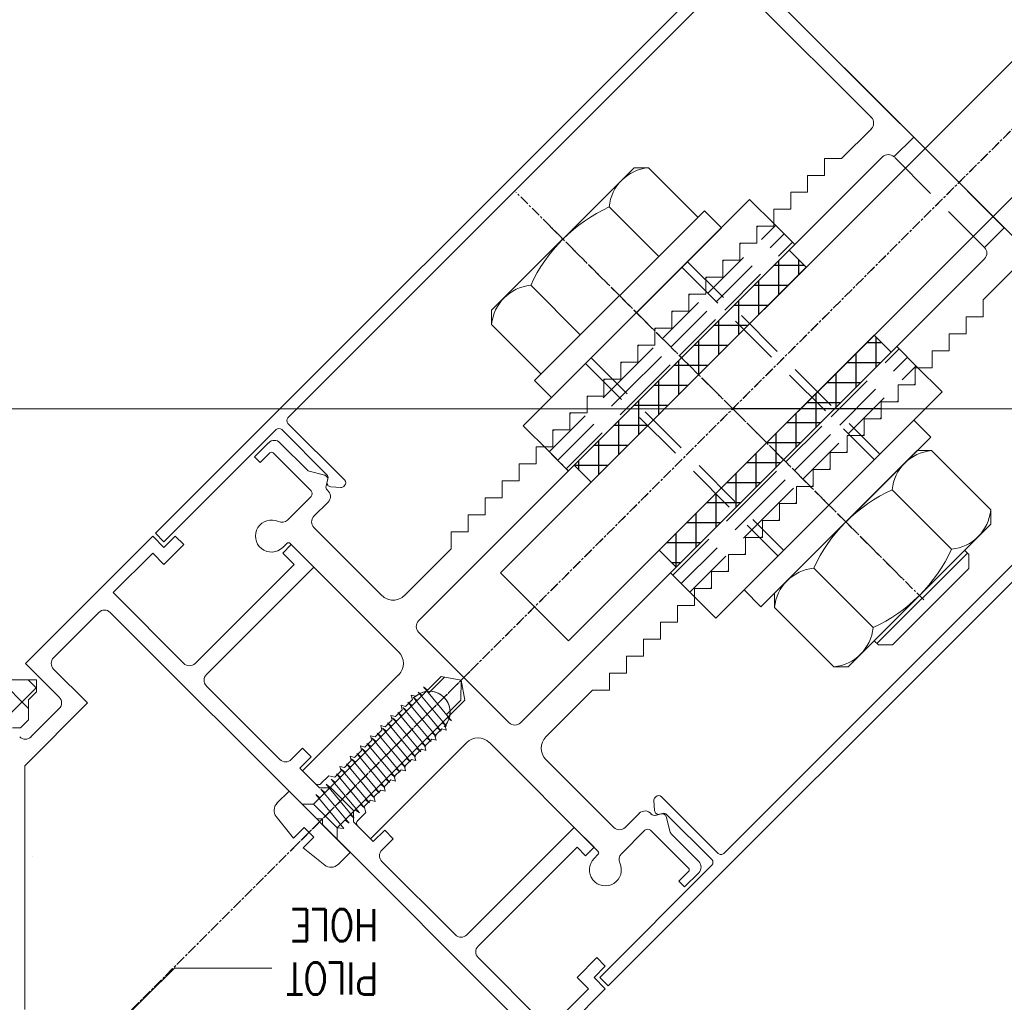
# Model space of a CAD drawing. Header units: inches. Extents: x -647532 to 3008597, y -136987 to 2557681.
# Tile 44 of 153: x 45382 to 45505, y 36358 to 36481. Entities that reach past the tile are written whole.
import ezdxf
from ezdxf import colors
from ezdxf.entities.mleader import LeaderData, LeaderLine
from ezdxf.enums import TextEntityAlignment as Align
from ezdxf.math import Vec2, Vec3

# ---------------------------------------------------------------- set-up
doc = ezdxf.new("R2010")
doc.units = ezdxf.units.IN
doc.header["$MEASUREMENT"] = 0
doc.linetypes.add('BIAL-IT1I-KGD-001-IN-DWG-141 LEVEL 2 - OVERALL FIRE EXIT PLAN$0$CENTER', pattern=[2, 1.25, -0.25, 0.25, -0.25])
doc.linetypes.add('BIAL-IT1I-KGD-001-IN-DWG-141 LEVEL 2 - OVERALL FIRE EXIT PLAN$0$HIDDEN', pattern=[9.525, 6.35, -3.175])
doc.layers.add('ARCH', color=8, linetype='Continuous')
for name, color, linetype, lineweight in [('FURN', 8, 'Continuous', 5), ('FURN-HATCH', 8, 'Continuous', 5), ('YD-EXTERNAL 1', 8, 'Continuous', 5)]:
    doc.layers.add(name, color=color, linetype=linetype, lineweight=lineweight)
doc.styles.add('ARIAL', font='arial.ttf')
doc.styles.add('BIAL-IT1I-KGD-001-IN-DWG-141 LEVEL 2 - OVERALL FIRE EXIT PLAN$0$RomanS', font='Romans.shx', dxfattribs={"width": 0.8})
doc.styles.get("Standard").update_dxf_attribs({"font": 'arial.ttf'})

# ---------------------------------------------------------------- blocks, each defined once
blk = doc.blocks.new('BIAL-IT1I-KGD-001-IN-DWG-141 LEVEL 2 - OVERALL FIRE EXIT PLAN$0$A$C258E6B3D')
for p, q in [((12585.52, 167.94), (12585.52, 2476.44)), ((12585.52, 366.53), (12528.95, 309.96)), ((12598.17, 342.21), (12590.75, 334.79)), ((12599.94, 342.21), (12598.17, 342.21)), ((12599.94, 342.21), (12617.77, 324.38)), ((12603.2, 338.95), (12603.73, 339.49)), ((12603.55, 339.31), (12614.86, 327.99)), ((12603.73, 339.49), (12605.5, 339.49)), ((12605.5, 339.49), (12615.04, 329.94)), ((12603.07, 337.31), (12595.65, 329.89)), ((12586.93, 332.59), (12589.06, 334.71)), ((12589.06, 334.71), (12610.27, 313.5)), ((12590.75, 333.02), (12590.75, 334.79)), ((12608.15, 311.38), (12586.93, 332.59)), ((12590.75, 333.02), (12608.58, 315.19)), ((12615.04, 329.94), (12615.04, 328.17)), ((12612.87, 327.52), (12605.44, 320.09)), ((12614.51, 327.64), (12615.04, 328.17)), ((12617.77, 324.38), (12617.77, 322.62)), ((12617.77, 322.62), (12610.34, 315.19)), ((12608.58, 315.19), (12610.34, 315.19)), ((12610.27, 313.5), (12608.15, 311.38)), ((12562.89, 308.55), (12560.77, 306.43)), ((12584.11, 287.34), (12562.89, 308.55)), ((12560.77, 306.43), (12581.98, 285.21)), ((12555.39, 299.43), (12561.58, 305.62)), ((12560.29, 294.53), (12566.48, 300.72)), ((12555.39, 297.66), (12555.39, 299.43)), ((12555.39, 297.66), (12573.22, 279.84)), ((12654.11, 292.99), (12655.17, 294.05)), ((12655.17, 294.05), (12656.58, 292.64)), ((12656.58, 292.64), (12658, 294.05)), ((12658, 294.05), (12673.91, 278.14)), ((12656.58, 290.52), (12654.11, 292.99)), ((12637.85, 290.16), (12640.32, 292.64)), ((12640.32, 292.64), (12641.38, 291.58)), ((12658, 291.93), (12656.58, 290.52)), ((12662.95, 286.98), (12658, 291.93)), ((12570.09, 284.74), (12576.28, 290.92)), ((12641.38, 291.58), (12640.32, 290.52)), ((12640.32, 290.52), (12652.7, 278.14)), ((12651.28, 276.73), (12637.85, 290.16)), ((12581.98, 285.21), (12584.11, 287.34)), ((12654.11, 278.14), (12662.95, 286.98)), ((12574.99, 279.84), (12581.18, 286.02)), ((12637.49, 258.7), (12663.3, 284.51)), ((12573.22, 279.84), (12574.99, 279.84)), ((12619.44, 276.04), (12618.99, 273.53)), ((12619.44, 276.04), (12621.96, 276.49)), ((12619.44, 276.04), (12621.95, 275.98)), ((12623.75, 274.19), (12621.95, 275.98)), ((12637.88, 260.56), (12621.96, 276.49)), ((12624.53, 274.83), (12620.29, 271.32)), ((12624.12, 274.33), (12624.53, 274.83)), ((12642.09, 266.12), (12651.28, 275.32)), ((12634.92, 257.6), (12618.99, 273.53)), ((12621.07, 271.97), (12619.07, 273.96)), ((12625.17, 274.19), (12620.93, 270.68)), ((12625.81, 273.55), (12621.57, 270.04)), ((12624.76, 273.69), (12625.17, 274.19)), ((12625.4, 273.05), (12625.81, 273.55)), ((12626.45, 272.91), (12622.21, 269.39)), ((12627.09, 272.27), (12622.85, 268.75)), ((12626.04, 272.4), (12626.45, 272.91)), ((12626.68, 271.76), (12627.09, 272.27)), ((12620.29, 271.32), (12620.7, 271.82)), ((12620.93, 270.68), (12621.34, 271.18)), ((12627.74, 271.63), (12623.49, 268.11)), ((12628.38, 270.99), (12624.13, 267.47)), ((12627.33, 271.12), (12627.74, 271.63)), ((12627.97, 270.48), (12628.38, 270.99)), ((12621.57, 270.04), (12621.98, 270.54)), ((12622.21, 269.39), (12622.62, 269.9)), ((12629.02, 270.34), (12624.78, 266.83)), ((12629.66, 269.7), (12625.42, 266.19)), ((12628.61, 269.84), (12629.02, 270.34)), ((12629.25, 269.2), (12629.66, 269.7)), ((12622.85, 268.75), (12623.26, 269.26)), ((12623.49, 268.11), (12623.9, 268.62)), ((12630.3, 269.06), (12626.06, 265.55)), ((12630.94, 268.42), (12626.7, 264.9)), ((12629.89, 268.56), (12630.3, 269.06)), ((12630.53, 267.91), (12630.94, 268.42)), ((12624.13, 267.47), (12624.55, 267.97)), ((12624.78, 266.83), (12625.19, 267.33)), ((12631.58, 267.78), (12627.34, 264.26)), ((12632.23, 267.14), (12627.98, 263.62)), ((12631.17, 267.27), (12631.58, 267.78)), ((12631.82, 266.63), (12632.23, 267.14)), ((12638.2, 266.48), (12639.26, 267.54)), ((12639.26, 267.54), (12640.67, 266.12)), ((12625.42, 266.19), (12625.83, 266.69)), ((12626.06, 265.55), (12626.47, 266.05)), ((12632.87, 266.5), (12628.62, 262.98)), ((12633.51, 265.85), (12629.27, 262.34)), ((12632.46, 265.99), (12632.87, 266.5)), ((12633.1, 265.35), (12633.51, 265.85)), ((12639.61, 265.06), (12638.2, 266.48)), ((12626.7, 264.9), (12627.11, 265.41)), ((12627.34, 264.26), (12627.75, 264.77)), ((12634.15, 265.21), (12629.91, 261.7)), ((12634.79, 264.57), (12630.55, 261.06)), ((12633.74, 264.71), (12634.15, 265.21)), ((12634.38, 264.07), (12634.79, 264.57)), ((12637.14, 262.59), (12639.61, 265.06)), ((12627.98, 263.62), (12628.39, 264.13)), ((12628.62, 262.98), (12629.04, 263.48)), ((12635.4, 263.96), (12631.16, 260.44)), ((12636.04, 263.32), (12631.8, 259.8)), ((12634.99, 263.45), (12635.4, 263.96)), ((12635.63, 262.81), (12636.04, 263.32)), ((12629.27, 262.34), (12629.68, 262.84)), ((12629.91, 261.7), (12630.32, 262.2)), ((12636.69, 262.68), (12632.44, 259.16)), ((12632.9, 259.76), (12635.72, 262.59)), ((12640.96, 262.16), (12633.32, 254.53)), ((12635.72, 262.59), (12637.14, 262.59)), ((12636.28, 262.17), (12636.69, 262.68)), ((12642.46, 260.66), (12640.96, 262.16)), ((12630.55, 261.06), (12630.96, 261.56)), ((12631.16, 260.44), (12631.57, 260.95)), ((12637.33, 262.04), (12633.08, 258.52)), ((12637.96, 261.38), (12633.73, 257.88)), ((12636.92, 261.53), (12637.33, 262.04)), ((12637.88, 260.56), (12637.96, 261.38)), ((12631.8, 259.8), (12632.21, 260.31)), ((12632.44, 259.16), (12632.85, 259.67)), ((12632.9, 258.34), (12632.9, 259.76)), ((12637.88, 260.56), (12634.92, 257.6)), ((12637.88, 260.56), (12639.33, 260.54)), ((12633.08, 258.52), (12633.5, 259.02)), ((12633.73, 257.88), (12634.14, 258.38)), ((12633.73, 257.88), (12634.14, 258.38)), ((12636.79, 257.99), (12636.79, 258.7)), ((12636.79, 258.7), (12637.49, 258.7)), ((12636.79, 257.99), (12636.79, 258.7)), ((12636.79, 258.7), (12637.49, 258.7)), ((12640.39, 256.3), (12642.55, 258.99)), ((12602.49, 254.81), (12605.32, 257.64)), ((12605.32, 257.64), (12618.75, 244.2)), ((12610.98, 232.18), (12636.79, 257.99)), ((12627.95, 256.22), (12629.01, 257.28)), ((12629.01, 257.28), (12630.42, 255.87)), ((12630.42, 255.87), (12632.9, 258.34)), ((12634.92, 257.6), (12634.94, 256.15)), ((12639.07, 257.62), (12637.87, 256.41)), ((12640.39, 256.3), (12639.07, 257.62)), ((12629.36, 254.81), (12627.95, 256.22)), ((12639.18, 255.1), (12637.87, 256.41)), ((12603.55, 253.75), (12602.49, 254.81)), ((12604.97, 255.16), (12603.55, 253.75)), ((12617.34, 242.79), (12604.97, 255.16)), ((12636.5, 252.93), (12639.18, 255.1)), ((12634.83, 253.02), (12633.32, 254.53)), ((12620.17, 244.2), (12629.36, 253.39)), ((12655.43, 240.23), (12655.43, 252.36)), ((12601.43, 240.31), (12602.49, 241.37)), ((12602.49, 241.37), (12604.97, 238.9)), ((12608.5, 232.54), (12617.34, 241.37)), ((12602.84, 238.9), (12601.43, 240.31)), ((12667.29, 228.19), (12655.43, 240.23)), ((12601.43, 237.49), (12602.84, 238.9)), ((12604.97, 238.9), (12603.55, 237.49)), ((12617.34, 221.58), (12601.43, 237.49)), ((12603.55, 237.49), (12608.5, 232.54)), ((12616.63, 225.11), (12610.98, 230.77)), ((12622.29, 229.35), (12618.05, 225.11)), ((12630.15, 221.5), (12622.29, 229.35)), ((12621.58, 225.82), (12617.34, 221.58)), ((12626.53, 222.28), (12623, 225.82)), ((12619.38, 221.91), (12620.43, 222.96)), ((12624.36, 218.96), (12620.36, 222.96)), ((12619.38, 218.37), (12622.97, 221.96)), ((12624.38, 221.96), (12625.38, 220.96)), ((12660.6, 221.5), (12630.15, 221.5)), ((12625.38, 219.98), (12625.38, 220.96))]:
    blk.add_line(p, q)
at = {"linetype": 'BIAL-IT1I-KGD-001-IN-DWG-141 LEVEL 2 - OVERALL FIRE EXIT PLAN$0$CENTER'}
for p, q in [((11989.4, 906.08), (12756.28, 139.2)), ((12010.58, 884.9), (12777.46, 118.03)), ((12609.42, 333.86), (12558.44, 282.88)), ((12640.54, 254.95), (12617.46, 278.02))]:
    blk.add_line(p, q, dxfattribs=at)
at = {"linetype": 'ByBlock'}
for p, q in [((12657.64, 294.41), (12586.58, 365.47)), ((12657.64, 294.41), (12586.58, 365.47)), ((12590.12, 359.81), (12641.09, 308.84)), ((12590.12, 359.81), (12641.09, 308.84)), ((12568.2, 344.97), (12571.91, 341.25)), ((12565.37, 341.43), (12562.89, 343.9)), ((12566.78, 341.43), (12624.76, 283.45)), ((12571.91, 341.25), (12574.03, 341.25)), ((12574.03, 341.25), (12574.03, 339.13)), ((12574.03, 339.13), (12576.15, 339.13)), ((12576.15, 339.13), (12576.15, 337.01)), ((12576.15, 337.01), (12578.27, 337.01)), ((12578.27, 337.01), (12578.27, 334.89)), ((12578.27, 334.89), (12580.39, 334.89)), ((12580.39, 334.89), (12580.39, 332.77)), ((12551.58, 332.59), (12528.95, 309.96)), ((12554.05, 330.12), (12551.58, 332.59)), ((12580.39, 332.77), (12582.51, 332.77)), ((12582.51, 332.77), (12582.51, 330.65)), ((12582.51, 330.65), (12584.64, 330.65)), ((12584.64, 330.65), (12584.64, 328.53)), ((12612.04, 270.72), (12554.05, 328.7)), ((12584.64, 328.53), (12586.76, 328.53)), ((12586.76, 328.53), (12586.76, 326.4)), ((12533.02, 311.2), (12549.1, 327.29)), ((12550.52, 327.29), (12554.23, 323.58)), ((12586.76, 326.4), (12588.88, 326.4)), ((12588.88, 326.4), (12588.88, 324.28)), ((12588.88, 324.28), (12591, 324.28)), ((12591, 324.28), (12591, 322.16)), ((12554.23, 323.58), (12554.23, 321.45)), ((12554.23, 321.45), (12556.35, 321.45)), ((12556.35, 321.45), (12556.35, 319.33)), ((12591, 322.16), (12593.12, 322.16)), ((12593.12, 322.16), (12593.12, 320.04)), ((12593.12, 320.04), (12595.24, 320.04)), ((12595.24, 320.04), (12595.24, 317.92)), ((12556.35, 319.33), (12558.47, 319.33)), ((12558.47, 319.33), (12558.47, 317.21)), ((12595.24, 317.92), (12597.36, 317.92)), ((12597.36, 317.92), (12597.36, 315.8)), ((12558.47, 317.21), (12560.59, 317.21)), ((12560.59, 317.21), (12560.59, 315.09)), ((12560.59, 315.09), (12562.72, 315.09)), ((12562.72, 315.09), (12562.72, 312.97)), ((12597.36, 315.8), (12599.49, 315.8)), ((12599.49, 315.8), (12599.49, 313.68)), ((12562.72, 312.97), (12564.84, 312.97)), ((12564.84, 312.97), (12564.84, 310.85)), ((12599.49, 313.68), (12601.61, 313.68)), ((12601.61, 313.68), (12601.61, 311.55)), ((12601.61, 311.55), (12603.73, 311.55)), ((12603.73, 311.55), (12603.73, 309.43)), ((12564.84, 310.85), (12566.96, 310.85)), ((12566.96, 310.85), (12566.96, 308.73)), ((12601.08, 237.84), (12530.01, 308.9)), ((12603.73, 309.43), (12605.85, 309.43)), ((12605.85, 309.43), (12605.85, 307.31)), ((12566.96, 308.73), (12569.08, 308.73)), ((12569.08, 308.73), (12569.08, 306.6)), ((12641.09, 308.13), (12634.02, 301.06)), ((12641.09, 308.13), (12634.02, 301.06)), ((12569.08, 306.6), (12571.2, 306.6)), ((12571.2, 306.6), (12571.2, 304.48)), ((12605.85, 307.31), (12607.97, 307.31)), ((12607.97, 307.31), (12607.97, 305.19)), ((12636.22, 301.71), (12641.87, 307.36)), ((12636.22, 301.71), (12641.87, 307.36)), ((12642.58, 307.36), (12656.58, 293.35)), ((12642.58, 307.36), (12656.58, 293.35)), ((12535.67, 305.36), (12586.64, 254.39)), ((12607.97, 305.19), (12610.09, 305.19)), ((12610.09, 305.19), (12610.09, 303.07)), ((12638.66, 302.29), (12642.09, 305.72)), ((12643.5, 305.72), (12645.27, 303.95)), ((12571.2, 304.48), (12573.32, 304.48)), ((12573.32, 304.48), (12573.32, 302.36)), ((12642.94, 304.45), (12638.2, 299.71)), ((12644.56, 303.25), (12643.36, 304.45)), ((12645.27, 303.95), (12644.56, 303.25)), ((12610.09, 303.07), (12612.21, 303.07)), ((12612.21, 303.07), (12612.21, 300.95)), ((12573.32, 302.36), (12575.44, 302.36)), ((12575.44, 302.36), (12575.44, 300.24)), ((12636.5, 301.64), (12638.44, 302.16)), ((12575.44, 300.24), (12577.57, 300.24)), ((12577.57, 300.24), (12577.57, 298.12)), ((12612.21, 300.95), (12614.33, 300.95)), ((12614.33, 300.95), (12614.33, 298.83)), ((12634.02, 300.36), (12634.11, 300.26)), ((12634.02, 300.36), (12634.11, 300.26)), ((12634.5, 300.12), (12635.75, 300.21)), ((12634.5, 300.12), (12635.75, 300.21)), ((12636.19, 300.84), (12636.09, 301.22)), ((12636.19, 300.84), (12636.09, 301.22)), ((12636.34, 300.31), (12636.14, 301.03)), ((12638.2, 299), (12641.15, 296.05)), ((12577.57, 298.12), (12579.69, 298.12)), ((12579.69, 298.12), (12579.69, 296)), ((12614.33, 298.83), (12616.46, 298.83)), ((12616.46, 298.83), (12616.46, 296.71)), ((12637.85, 296.53), (12636.08, 298.3)), ((12616.46, 296.71), (12618.58, 296.71)), ((12618.58, 296.71), (12618.58, 294.58)), ((12579.69, 296), (12581.81, 296)), ((12581.81, 296), (12581.81, 293.88)), ((12618.58, 294.58), (12620.7, 294.58)), ((12620.7, 294.58), (12620.7, 292.46)), ((12629.36, 286.63), (12637.85, 295.11)), ((12656.58, 293.35), (12657.64, 294.41)), ((12656.58, 293.35), (12657.64, 294.41)), ((12581.81, 293.88), (12583.93, 293.88)), ((12583.93, 293.88), (12583.93, 291.76)), ((12640.82, 293.13), (12627.24, 279.56)), ((12641.73, 292.64), (12641.24, 293.13)), ((12583.93, 291.76), (12586.05, 291.76)), ((12586.05, 291.76), (12586.05, 289.63)), ((12620.7, 292.46), (12626.53, 286.63)), ((12586.05, 289.63), (12588.17, 289.63)), ((12588.17, 289.63), (12588.17, 287.51)), ((12588.17, 287.51), (12590.29, 287.51)), ((12590.29, 287.51), (12590.29, 285.39)), ((12590.29, 285.39), (12592.41, 285.39)), ((12592.41, 285.39), (12592.41, 283.27)), ((12592.41, 283.27), (12594.54, 283.27)), ((12594.54, 283.27), (12594.54, 281.15)), ((12624.76, 282.03), (12613.45, 270.72)), ((12594.54, 281.15), (12596.66, 281.15)), ((12596.66, 281.15), (12596.66, 279.03)), ((12596.66, 279.03), (12598.78, 279.03)), ((12598.78, 279.03), (12598.78, 276.91)), ((12598.78, 276.91), (12600.9, 276.91)), ((12600.9, 276.91), (12600.9, 274.78)), ((12627.24, 276.73), (12639.26, 264.71)), ((12600.9, 274.78), (12603.02, 274.78)), ((12603.02, 274.78), (12608.85, 268.95)), ((12625.68, 274.18), (12625.12, 274.03)), ((12625.53, 273.63), (12625.68, 274.18)), ((12626.4, 272.76), (12625.53, 273.63)), ((12626.96, 272.91), (12626.4, 272.76)), ((12626.81, 272.35), (12626.96, 272.91)), ((12627.67, 271.49), (12626.81, 272.35)), ((12628.23, 271.64), (12627.67, 271.49)), ((12628.08, 271.08), (12628.23, 271.64)), ((12628.94, 270.22), (12628.08, 271.08)), ((12621.3, 269.8), (12621.45, 270.37)), ((12621.86, 269.95), (12621.3, 269.8)), ((12622.72, 269.08), (12621.86, 269.95)), ((12629.5, 270.37), (12628.94, 270.22)), ((12629.35, 269.81), (12629.5, 270.37)), ((12630.22, 268.94), (12629.35, 269.81)), ((12602.35, 254.67), (12615.93, 268.24)), ((12618.75, 268.24), (12630.77, 256.22)), ((12622.57, 268.53), (12622.72, 269.08)), ((12623.13, 268.68), (12622.57, 268.53)), ((12623.99, 267.81), (12623.13, 268.68)), ((12630.77, 269.09), (12630.22, 268.94)), ((12630.63, 268.54), (12630.77, 269.09)), ((12631.49, 267.67), (12630.63, 268.54)), ((12623.85, 267.25), (12623.99, 267.81)), ((12624.4, 267.4), (12623.85, 267.25)), ((12625.27, 266.54), (12624.4, 267.4)), ((12632.05, 267.82), (12631.49, 267.67)), ((12631.9, 267.26), (12632.05, 267.82)), ((12632.76, 266.4), (12631.9, 267.26)), ((12608.85, 266.12), (12600.37, 257.64)), ((12625.12, 265.98), (12625.27, 266.54)), ((12625.68, 266.13), (12625.12, 265.98)), ((12626.54, 265.27), (12625.68, 266.13)), ((12633.32, 266.55), (12632.76, 266.4)), ((12633.17, 265.99), (12633.32, 266.55)), ((12634.04, 265.12), (12633.17, 265.99)), ((12626.39, 264.71), (12626.54, 265.27)), ((12626.95, 264.86), (12626.39, 264.71)), ((12627.81, 263.99), (12626.95, 264.86)), ((12634.59, 265.27), (12634.04, 265.12)), ((12634.44, 264.72), (12634.59, 265.27)), ((12635.25, 263.91), (12634.44, 264.72)), ((12639.26, 264.71), (12637.67, 263.12)), ((12627.66, 263.44), (12627.81, 263.99)), ((12628.22, 263.59), (12627.66, 263.44)), ((12629.09, 262.72), (12628.22, 263.59)), ((12635.97, 264.11), (12635.25, 263.91)), ((12636.96, 263.12), (12635.97, 264.11)), ((12628.94, 262.16), (12629.09, 262.72)), ((12629.49, 262.31), (12628.94, 262.16)), ((12630.36, 261.45), (12629.49, 262.31)), ((12587.35, 254.39), (12594.42, 261.46)), ((12595.13, 261.46), (12595.22, 261.37)), ((12595.36, 260.98), (12595.27, 259.74)), ((12630.21, 260.89), (12630.36, 261.45)), ((12630.77, 261.04), (12630.21, 260.89)), ((12631.57, 260.24), (12630.77, 261.04)), ((12631.38, 259.51), (12631.57, 260.24)), ((12593.78, 259.26), (12588.13, 253.62)), ((12593.84, 258.99), (12593.32, 257.05)), ((12594.64, 259.29), (12594.26, 259.39)), ((12595.18, 259.15), (12594.45, 259.34)), ((12598.96, 257.64), (12597.19, 259.41)), ((12632.37, 258.52), (12631.38, 259.51)), ((12591.04, 252.55), (12595.77, 257.28)), ((12596.48, 257.28), (12599.43, 254.33)), ((12630.77, 256.22), (12632.37, 257.81)), ((12593.19, 256.82), (12589.76, 253.39)), ((12602.84, 253.75), (12602.35, 254.24)), ((12588.13, 252.91), (12602.14, 238.9)), ((12589.76, 251.98), (12591.53, 250.21)), ((12592.24, 250.92), (12591.04, 252.12)), ((12591.53, 250.21), (12592.24, 250.92)), ((12602.14, 238.9), (12601.08, 237.84))]:
    blk.add_line(p, q, dxfattribs=at)
at = {"lineweight": -3}
for p, q in [((12545.52, 358.45), (12614.51, 289.46)), ((12537.03, 349.96), (12606.03, 280.97)), ((12585.52, 328.53), (12585.52, 309.96)), ((12606.03, 280.97), (12614.51, 289.46))]:
    blk.add_line(p, q, dxfattribs=at)
at = {"linetype": 'BIAL-IT1I-KGD-001-IN-DWG-141 LEVEL 2 - OVERALL FIRE EXIT PLAN$0$HIDDEN'}
for p, q in [((12551.58, 332.59), (12562.89, 343.9)), ((12565.37, 341.43), (12554.05, 330.12)), ((12588.64, 324.4), (12580.15, 332.88)), ((12582.51, 332.64), (12582.39, 332.77)), ((12587.58, 323.34), (12579.09, 331.82)), ((12586.52, 322.27), (12578.03, 330.76)), ((12584.64, 330.52), (12584.51, 330.65)), ((12586.76, 328.4), (12586.63, 328.53)), ((12567.14, 304.31), (12591.18, 328.35)), ((12567.84, 303.6), (12591.88, 327.64)), ((12588.88, 326.28), (12588.75, 326.4)), ((12594.3, 318.74), (12588.64, 324.4)), ((12591, 324.16), (12590.87, 324.28)), ((12593.23, 317.68), (12587.58, 323.34)), ((12592.17, 316.62), (12586.52, 322.27)), ((12593.12, 322.03), (12592.99, 322.16)), ((12595.24, 319.91), (12595.12, 320.04)), ((12599.95, 313.08), (12594.3, 318.74)), ((12573.21, 308.97), (12564.72, 317.45)), ((12598.89, 312.02), (12593.23, 317.68)), ((12597.36, 317.79), (12597.24, 317.92)), ((12572.15, 307.91), (12563.66, 316.39)), ((12579.16, 292.29), (12603.2, 316.33)), ((12597.83, 310.96), (12592.17, 316.62)), ((12571.09, 306.84), (12562.6, 315.33)), ((12579.86, 291.58), (12603.9, 315.62)), ((12599.49, 315.67), (12599.36, 315.8)), ((12562.84, 312.97), (12562.72, 313.1)), ((12608.44, 304.6), (12599.95, 313.08)), ((12601.61, 313.55), (12601.48, 313.68)), ((12607.38, 303.54), (12598.89, 312.02)), ((12603.73, 311.43), (12603.6, 311.55)), ((12564.96, 310.85), (12564.84, 310.97)), ((12606.32, 302.48), (12597.83, 310.96)), ((12567.09, 308.73), (12566.96, 308.85)), ((12578.87, 303.31), (12573.21, 308.97)), ((12605.85, 309.31), (12605.72, 309.43)), ((12577.81, 302.25), (12572.15, 307.91)), ((12569.21, 306.6), (12569.08, 306.73)), ((12576.74, 301.19), (12571.09, 306.84)), ((12607.97, 307.19), (12607.84, 307.31)), ((12571.33, 304.48), (12571.2, 304.61)), ((12584.52, 297.65), (12578.87, 303.31)), ((12573.45, 302.36), (12573.32, 302.49)), ((12583.46, 296.59), (12577.81, 302.25)), ((12575.57, 300.24), (12575.44, 300.37)), ((12582.4, 295.53), (12576.74, 301.19)), ((12577.69, 298.12), (12577.57, 298.25)), ((12591.95, 288.11), (12583.46, 296.59)), ((12593.01, 289.17), (12584.52, 297.65)), ((12579.81, 296), (12579.69, 296.12)), ((12590.89, 287.05), (12582.4, 295.53)), ((12581.93, 293.88), (12581.81, 294)), ((12584.06, 291.76), (12583.93, 291.88)), ((12586.18, 289.63), (12586.05, 289.76)), ((12588.3, 287.51), (12588.17, 287.64))]:
    blk.add_line(p, q, dxfattribs=at)
at = {"lineweight": -3, "ltscale": 1000}
for p, q in [((12580.22, 332.94), (12583.4, 336.13)), ((12583.4, 336.13), (12611.68, 307.84)), ((12578.45, 329.76), (12576.33, 327.64)), ((12605.32, 302.89), (12578.45, 329.76)), ((12577.23, 326.74), (12577.23, 328.55)), ((12576.33, 327.64), (12603.2, 300.77)), ((12580.32, 327.89), (12576.58, 327.89)), ((12579.73, 324.24), (12579.73, 328.48)), ((12582.82, 325.39), (12578.58, 325.39)), ((12582.23, 321.74), (12582.23, 325.98)), ((12585.32, 322.89), (12581.08, 322.89)), ((12584.73, 319.24), (12584.73, 323.48)), ((12587.82, 320.39), (12583.58, 320.39)), ((12587.23, 316.74), (12587.23, 320.98)), ((12565.72, 317.03), (12567.84, 319.16)), ((12567.59, 315.16), (12567.59, 318.91)), ((12567.84, 319.16), (12594.71, 292.29)), ((12568.75, 318.25), (12566.94, 318.25)), ((12590.32, 317.89), (12586.08, 317.89)), ((12589.73, 314.24), (12589.73, 318.48)), ((12592.59, 290.16), (12565.72, 317.03)), ((12570.09, 312.66), (12570.09, 316.9)), ((12562.54, 315.27), (12559.36, 312.08)), ((12571.25, 315.75), (12567, 315.75)), ((12592.82, 315.39), (12588.58, 315.39)), ((12592.23, 311.74), (12592.23, 315.98)), ((12572.59, 310.16), (12572.59, 314.4)), ((12573.75, 313.25), (12569.5, 313.25)), ((12595.32, 312.89), (12591.08, 312.89)), ((12594.73, 309.24), (12594.73, 313.48)), ((12559.36, 312.08), (12587.64, 283.8)), ((12575.09, 307.66), (12575.09, 311.9)), ((12576.25, 310.75), (12572, 310.75)), ((12597.82, 310.39), (12593.58, 310.39)), ((12597.23, 306.74), (12597.23, 310.98)), ((12577.59, 305.16), (12577.59, 309.4)), ((12578.75, 308.25), (12574.5, 308.25)), ((12600.32, 307.89), (12596.08, 307.89)), ((12599.73, 304.24), (12599.73, 308.48)), ((12611.68, 307.84), (12608.5, 304.66)), ((12580.09, 302.66), (12580.09, 306.9)), ((12581.25, 305.75), (12577, 305.75)), ((12602.82, 305.39), (12598.58, 305.39)), ((12602.23, 301.74), (12602.23, 305.98)), ((12582.59, 300.16), (12582.59, 304.4)), ((12583.75, 303.25), (12579.5, 303.25)), ((12605.32, 302.89), (12601.08, 302.89)), ((12603.2, 300.77), (12605.32, 302.89)), ((12604.73, 302.31), (12604.73, 303.48)), ((12585.09, 297.66), (12585.09, 301.9)), ((12586.25, 300.75), (12582, 300.75)), ((12587.59, 295.16), (12587.59, 299.4)), ((12588.75, 298.25), (12584.5, 298.25)), ((12590.09, 292.66), (12590.09, 296.9)), ((12591.25, 295.75), (12587, 295.75)), ((12592.59, 290.17), (12592.59, 294.4)), ((12593.75, 293.25), (12589.5, 293.25)), ((12594.71, 292.29), (12592.59, 290.16)), ((12593.18, 290.75), (12592, 290.75)), ((12587.64, 283.8), (12590.82, 286.98))]:
    blk.add_line(p, q, dxfattribs=at)
at = {"linetype": 'BIAL-IT1I-KGD-001-IN-DWG-141 LEVEL 2 - OVERALL FIRE EXIT PLAN$0$HIDDEN', "ltscale": 2}
for p, q in [((12577.74, 330.47), (12580.39, 333.12)), ((12565.01, 317.74), (12562.36, 315.09)), ((12606.03, 302.19), (12609.03, 305.19)), ((12593.3, 289.46), (12590.29, 286.45))]:
    blk.add_line(p, q, dxfattribs=at)
at = {"linetype": 'BIAL-IT1I-KGD-001-IN-DWG-141 LEVEL 2 - OVERALL FIRE EXIT PLAN$0$CENTER', "ltscale": 2}
for p, q in [((12561.84, 286.28), (12606.85, 331.29)), ((12562.36, 315.09), (12565.01, 317.74)), ((12590.29, 286.45), (12593.3, 289.46))]:
    blk.add_line(p, q, dxfattribs=at)
at = {"linetype": 'Continuous'}
for p, q in [((12619.38, 211.96), (12619.38, 222.96)), ((12619.38, 222.96), (12620.88, 222.96)), ((12620.88, 222.96), (12621.88, 221.96)), ((12621.88, 221.96), (12624.38, 221.96))]:
    blk.add_line(p, q, dxfattribs=at)
for centre, radius, start, end in [((12597.67, 336.81), 5.42, 5.3167, 84.6833), ((12594.84, 319.28), 19.82, 24.5452, 65.4548), ((12596.15, 335.29), 5.42, 185.3167, 264.6833), ((12613.68, 338.12), 19.82, 204.5452, 245.4548), ((12612.37, 322.11), 5.42, 5.3167, 84.6833), ((12610.85, 320.59), 5.42, 185.3167, 264.6833), ((12560.79, 299.93), 5.42, 185.3167, 264.6833), ((12578.33, 302.77), 19.82, 204.5452, 245.4548), ((12575.49, 285.24), 5.42, 185.3167, 264.6833), ((12653.4, 278.85), 1, 225, 315), ((12650.57, 276.02), 1, 315, 45), ((12641.38, 266.83), 1, 225, 315), ((12641.58, 259.77), 1.25, 321.1774, 45), ((12628.65, 254.1), 1, 315, 45), ((12635.71, 253.91), 1.25, 225, 308.8226), ((12619.46, 244.91), 1, 225, 315), ((12616.63, 242.08), 1, 315, 45), ((12611.68, 231.47), 1, 135, 225), ((12622.29, 225.11), 1, 45, 135), ((12617.34, 225.82), 1, 225, 315), ((12625.82, 221.58), 1, 315, 45)]:
    blk.add_arc(centre, radius, start, end)
at = {"linetype": 'ByBlock'}
for centre, radius, start, end in [((12566.07, 340.72), 1, 45, 135), ((12554.76, 329.41), 1, 135, 225), ((12549.81, 326.58), 1, 45, 135), ((12640.74, 308.49), 0.5, 315, 45), ((12640.74, 308.49), 0.5, 315, 45), ((12642.22, 307), 0.5, 45, 135), ((12642.22, 307), 0.5, 45, 135), ((12642.8, 305.01), 1, 45, 135), ((12643.15, 304.24), 0.3, 45, 135), ((12636.57, 301.35), 0.5, 135, 195), ((12636.57, 301.35), 0.5, 135, 195), ((12636.63, 301.16), 0.5, 105, 195), ((12638.31, 302.65), 0.5, 285, 315), ((12634.37, 300.71), 0.5, 135, 225), ((12634.37, 300.71), 0.5, 135, 225), ((12634.46, 300.62), 0.5, 225, 274.3104), ((12634.46, 300.62), 0.5, 225, 274.3104), ((12635.71, 300.71), 0.5, 274.3104, 15), ((12635.71, 300.71), 0.5, 274.3104, 15), ((12635.85, 300.18), 0.5, 308.4171, 15), ((12636.79, 299), 1, 128.4171, 225), ((12638.55, 299.36), 0.5, 135, 225), ((12637.14, 295.82), 1, 315, 45), ((12641.86, 296.76), 1, 225, 295.5288), ((12643.15, 294.05), 2, 224.9951, 115.5288), ((12641.03, 292.92), 0.3, 45, 135), ((12627.95, 288.04), 2, 225, 315), ((12624.06, 282.74), 1, 315, 45), ((12628.65, 278.14), 2, 135, 225), ((12623.42, 272.06), 2.6, 49.2528, 225), ((12623.42, 272.06), 2.6, 45, 220.7472), ((12612.74, 271.43), 1, 225, 315), ((12607.44, 267.54), 2, 315, 45), ((12617.34, 266.83), 2, 45, 135), ((12637.32, 263.47), 0.5, 225, 315), ((12594.77, 261.11), 0.5, 45, 135), ((12594.87, 261.02), 0.5, 355.6896, 45), ((12594.77, 259.77), 0.5, 255, 355.6896), ((12596.48, 258.7), 1, 45, 141.5829), ((12594.13, 258.91), 0.5, 75, 135), ((12594.32, 258.86), 0.5, 75, 165), ((12595.3, 259.63), 0.5, 255, 321.5829), ((12632.01, 258.17), 0.5, 315, 45), ((12596.13, 256.93), 0.5, 45, 135), ((12599.66, 258.34), 1, 225, 315), ((12592.84, 257.18), 0.5, 315, 345), ((12587, 254.75), 0.5, 225, 315), ((12588.48, 253.26), 0.5, 135, 225), ((12598.72, 253.63), 1, 334.4712, 45), ((12601.43, 252.33), 2, 154.4712, 45.0049), ((12602.56, 254.46), 0.3, 135, 225), ((12590.47, 252.69), 1, 135, 225), ((12591.25, 252.33), 0.3, 135, 225), ((12641.45, 224.46), 2, 270, 270.0092)]:
    blk.add_arc(centre, radius, start, end, dxfattribs=at)
at = {"style": 'BIAL-IT1I-KGD-001-IN-DWG-141 LEVEL 2 - OVERALL FIRE EXIT PLAN$0$RomanS', "width": 0.8}
for s, p in [('HOLE', (12648.06, 265.66)), ('PILOT', (12654.73, 265.66))]:
    blk.add_text(s, height=4, rotation=270, dxfattribs=at).set_placement(p)
blk = doc.blocks.new('_TagSlot')
at = {"color": 0, "linetype": 'ByBlock', "lineweight": -2, "transparency": 16777216}
for p, q in [((-4, 4), (4, 4)), ((-4, -4), (4, -4))]:
    blk.add_line(p, q, dxfattribs=at)
for centre, start, end in [((-4, 0), 90, 270), ((4, 0), 270, 90)]:
    blk.add_arc(centre, 4, start, end, dxfattribs=at)
at = {"layer": 'FURN', "color": 0, "transparency": 16777216, "style": 'ARIAL'}
blk.add_attdef('M-01', text='', height=2.5, dxfattribs=at).set_placement((0, -1.5), align=Align.CENTER)
blk = doc.blocks.new('_DotSmall')
at = {"color": 0, "linetype": 'ByBlock', "const_width": 0.5}
blk.add_lwpolyline([(-0.0625, 0, 1), (0.0625, 0, 1)], format="xyb", close=True, dxfattribs=at)
blk = doc.blocks.new('ARCH')
at = {"layer": 'YD-EXTERNAL 1', "rotation": 269.9999999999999}
blk.add_blockref('BIAL-IT1I-KGD-001-IN-DWG-141 LEVEL 2 - OVERALL FIRE EXIT PLAN$0$A$C258E6B3D', (45160.642, 49017.883), dxfattribs=at)
at = {"layer": 'FURN-HATCH', "linetype": 'Continuous'}
ml = blk.add_multileader_block('Standard', dxfattribs=at)
ml.set_content('_TagSlot', color=256, scale=-11.71875)
ml.set_attribute('M-01', 'VNR1', width=0)
ml.set_leader_properties(color=256, linetype='ByLayer', lineweight=-1)
ml.set_arrow_properties(name='DOTSMALL')
ml.build(insert=Vec2(0, 0))
ml.multileader.update_dxf_attribs({"dogleg_length": 115.809, "arrow_head_size": 28.235})
ctx = ml.context
ctx.base_point, ctx.char_height, ctx.arrow_head_size, ctx.landing_gap_size, ctx.plane_origin = Vec3(101476.346, 52296.962), 200, 28.235, 4, Vec3(100757.024, 52076.672)
notes = []
notes.append((ctx, [(0, (0, 0, 0), (0, 0), (1, 0), 1, [])]))
ctx.block.insert, ctx.block.rotation, ctx.block.scale = Vec3(101570.096, 52296.962), 3.1415927, Vec3(-11.71875, 11.71875, 11.71875)
ml = blk.add_multileader_block('Standard', dxfattribs=at)
ml.set_content('_TagSlot', color=256, scale=-11.71875)
ml.set_attribute('M-01', 'VNR1', width=0)
ml.set_leader_properties(color=256, linetype='ByLayer', lineweight=-1)
ml.set_arrow_properties(name='DOTSMALL')
ml.build(insert=Vec2(0, 0))
ml.multileader.update_dxf_attribs({"dogleg_length": 115.809, "arrow_head_size": 28.235})
ctx = ml.context
ctx.base_point, ctx.char_height, ctx.arrow_head_size, ctx.landing_gap_size, ctx.plane_origin = Vec3(97954.669, 52254.917), 200, 28.235, 4, Vec3(97235.347, 52034.627)
notes.append((ctx, [(0, (0, 0, 0), (0, 0), (1, 0), 1, [])]))
ctx.block.insert, ctx.block.rotation, ctx.block.scale = Vec3(98048.419, 52254.917), 3.1415927, Vec3(-11.71875, 11.71875, 11.71875)
ml = blk.add_multileader_block('Standard', dxfattribs=at)
ml.set_content('_TagSlot', color=256, scale=-11.71875)
ml.set_attribute('M-01', 'VNR1', width=0)
ml.set_leader_properties(color=256, linetype='ByLayer', lineweight=-1)
ml.set_arrow_properties(name='DOTSMALL')
ml.build(insert=Vec2(0, 0))
ml.multileader.update_dxf_attribs({"dogleg_length": 115.809, "arrow_head_size": 28.235})
ctx = ml.context
ctx.base_point, ctx.char_height, ctx.arrow_head_size, ctx.landing_gap_size, ctx.plane_origin = Vec3(99751.234, 51693.272), 200, 28.235, 4, Vec3(99031.911, 51472.982)
notes.append((ctx, [(0, (0, 0, 0), (0, 0), (1, 0), 1, [])]))
ctx.block.insert, ctx.block.rotation, ctx.block.scale = Vec3(99844.984, 51693.272), 3.1415927, Vec3(-11.71875, 11.71875, 11.71875)
for ctx, leaders in notes:
    for number, flags, end, landing, length, lines in leaders:
        leader = LeaderData()
        leader.index, (leader.has_last_leader_line, leader.has_dogleg_vector, leader.attachment_direction) = number, flags
        leader.last_leader_point, leader.dogleg_vector, leader.dogleg_length = Vec3(end), Vec3(landing), length
        for number, points, colour, breaks in lines:
            line = LeaderLine()
            line.index, line.vertices, line.color, line.breaks = number, Vec3.list(points), colors.encode_raw_color(colour), breaks
            leader.lines.append(line)
        ctx.leaders.append(leader)

msp = doc.modelspace()

# ---------------------------------------------------------------- block references
at = {"layer": 'ARCH'}
msp.add_blockref('ARCH', (0, 0), dxfattribs=at)

doc.saveas('drawing.dxf')
